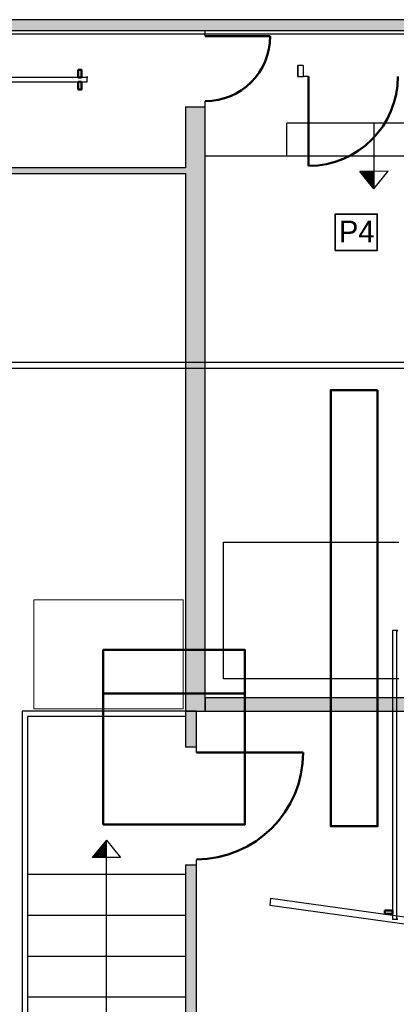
# Model space of a CAD drawing. Header units: metres. Extents: x -1 to 482, y -6 to 50.
# Tile 6 of 19: x 397.3 to 400.76, y 19.33 to 28.36. Entities that reach past the tile are written whole.
import ezdxf

# ---------------------------------------------------------------- set-up
doc = ezdxf.new("R2010")
doc.units = ezdxf.units.M
doc.linetypes.add('CONTINUA', pattern=[0])
for name, color, linetype, lineweight in [('3D PB MURS', 7, 'CONTINUA', 25), ('3D PS-1 MUR', 7, 'CONTINUA', 25), ('3D PS-2 MUR', 7, 'CONTINUA', 25), ('DISPOSICIÓ FUSTERIES INT  PS -2', 7, 'CONTINUA', 25), ('PB ESCALES 2D', 7, 'CONTINUA', 25), ('PB MOBLES', 7, 'CONTINUA', 25), ('PS -2  MOBLES', 7, 'CONTINUA', 25)]:
    doc.layers.add(name, color=color, linetype=linetype, lineweight=lineweight)
doc.styles.add('Century Gothic', font='txt')

msp = doc.modelspace()

# ---------------------------------------------------------------- hatches: boundary and pattern name
at = {"layer": '3D PB MURS', "linetype": 'CONTINUA', "lineweight": 18, "true_color": 0xa0a0a0, "transparency": 33554687}
for points in [[(400.7564, 28.3608), (391.6997, 28.3608), (391.6997, 28.2608), (400.7564, 28.2608)], [(401.4564, 28.3608), (400.7564, 28.3608), (400.7564, 28.2608), (401.4564, 28.2608)], [(399.0064, 22.0208), (399.0064, 27.5632), (398.8264, 27.5632), (398.8264, 22.0208)], [(391.6997, 26.9508), (398.8264, 26.9508), (398.8264, 27.0008), (391.6997, 27.0008)], [(399.0064, 22.0208), (402.2587, 22.0208), (402.2587, 22.1408), (399.0064, 22.1408)], [(398.8264, 22.0208), (398.8264, 21.6908), (398.9264, 21.6908), (398.9264, 22.0208)], [(398.9264, 13.9508), (398.9264, 20.6108), (398.8264, 20.6108), (398.8264, 13.9508)]]:
    msp.add_hatch(color=253, dxfattribs=at).paths.add_polyline_path(points)

# ---------------------------------------------------------------- linework, layer by layer
at = {"layer": '3D PB MURS', "color": 7, "linetype": 'CONTINUA', "lineweight": 25, "transparency": 33554687}
for p, q in [((400.7564, 28.3608), (391.6997, 28.3608)), ((401.4564, 28.3608), (400.7564, 28.3608)), ((391.6997, 28.2608), (398.8264, 28.2608)), ((398.8264, 28.2608), (399.0064, 28.2608)), ((399.0064, 28.2608), (400.7564, 28.2608)), ((399.0064, 28.2108), (399.0064, 28.2608)), ((400.7564, 28.2608), (401.3564, 28.2608)), ((398.8264, 27.5632), (399.0064, 27.5632)), ((398.8264, 27.5632), (398.8264, 27.0008)), ((399.0064, 27.5632), (399.0064, 27.6132)), ((399.0064, 22.1408), (399.0064, 27.5632)), ((398.8264, 27.0008), (391.6997, 27.0008)), ((391.6997, 26.9508), (398.8264, 26.9508)), ((398.8264, 26.9508), (398.8264, 22.0208)), ((401.3564, 22.1408), (399.0064, 22.1408)), ((399.0064, 22.1408), (399.0064, 22.0208)), ((399.0064, 22.0208), (399.0064, 22.1408)), ((398.9264, 22.0208), (398.8264, 22.0208)), ((398.8264, 22.0208), (398.8264, 21.6908)), ((398.8264, 22.0208), (398.9264, 22.0208)), ((398.9264, 21.6908), (398.9264, 22.0208)), ((398.9264, 22.0208), (399.0064, 22.0208)), ((399.0064, 22.0208), (402.2587, 22.0208)), ((398.9264, 21.6908), (398.8264, 21.6908)), ((398.9264, 21.6408), (398.9264, 21.6908)), ((398.8264, 20.6108), (398.9264, 20.6108)), ((398.8264, 20.6108), (398.8264, 14.0508)), ((398.9264, 20.6108), (398.9264, 20.6608)), ((398.9264, 13.9508), (398.9264, 20.6108)), ((399.608, 20.3009), (399.5997, 20.2415)), ((399.5997, 20.2415), (401.8973, 19.9206)), ((401.9056, 19.9801), (399.608, 20.3009))]:
    msp.add_line(p, q, dxfattribs=at)
at = {"layer": '3D PB MURS', "color": 202, "linetype": 'CONTINUA', "lineweight": 50, "transparency": 33554687}
for p, q in [((399.0064, 28.2108), (399.6041, 28.2108)), ((398.9264, 21.6408), (399.9064, 21.6408))]:
    msp.add_line(p, q, dxfattribs=at)
for centre, radius in [((399.0064, 28.2108), 0.5976), ((398.9264, 21.6408), 0.98)]:
    msp.add_arc(centre, radius, 270, 0, dxfattribs=at)
at = {"layer": '3D PS-1 MUR', "color": 7, "linetype": 'CONTINUA', "lineweight": 25, "transparency": 33554687}
for p, q in [((399.8564, 27.8407), (399.8564, 27.9407)), ((399.9064, 27.9407), (399.8564, 27.9407)), ((399.9064, 27.9407), (399.9064, 27.8407)), ((399.8564, 27.8407), (399.9064, 27.8407)), ((399.9564, 27.8407), (399.9064, 27.8407))]:
    msp.add_line(p, q, dxfattribs=at)
at = {"layer": '3D PS-1 MUR', "color": 202, "linetype": 'CONTINUA', "lineweight": 50, "transparency": 33554687}
msp.add_line((399.9564, 27.8407), (399.9564, 27.0207), dxfattribs=at)
for points in [[(397.8729, 27.8307), (397.8429, 27.8307), (397.8429, 27.9007), (397.8729, 27.9007), (397.8729, 27.8307)], [(397.8729, 27.7907), (397.8429, 27.7907), (397.8429, 27.7207), (397.8729, 27.7207), (397.8729, 27.7907)]]:
    msp.add_lwpolyline(points, close=True, dxfattribs=at)
at = {"layer": '3D PS-1 MUR', "color": 7, "linetype": 'CONTINUA', "lineweight": 25, "transparency": 33554687}
for points in [[(399.8564, 27.9407), (399.8564, 27.8907), (399.8564, 27.8407), (399.8564, 27.8907), (399.8564, 27.9407)], [(397.9229, 27.8307), (394.0057, 27.8307), (394.0057, 27.8407), (394.0057, 27.7907), (397.9229, 27.7907), (397.9229, 27.8407), (397.9229, 27.8307)]]:
    msp.add_lwpolyline(points, close=True, dxfattribs=at)
at = {"layer": '3D PS-1 MUR', "color": 202, "linetype": 'CONTINUA', "lineweight": 50, "transparency": 33554687}
msp.add_arc((399.9564, 27.8407), 0.82, 270, 0, dxfattribs=at)
at = {"layer": '3D PS-2 MUR', "color": 7, "linetype": 'CONTINUA', "lineweight": 25, "transparency": 33554687}
for p, q in [((427.4771, 28.2282), (396.6664, 28.2282)), ((400.9264, 25.2157), (396.6789, 25.2157)), ((396.6789, 25.1657), (400.9264, 25.1657))]:
    msp.add_line(p, q, dxfattribs=at)
msp.add_lwpolyline([(400.7662, 20.111), (400.7662, 22.7607), (400.7762, 22.7607), (400.7262, 22.7607), (400.7262, 20.111), (400.7762, 20.111), (400.7662, 20.111)], close=True, dxfattribs=at)
at = {"layer": '3D PS-2 MUR', "color": 202, "linetype": 'CONTINUA', "lineweight": 50, "transparency": 33554687}
msp.add_lwpolyline([(400.7262, 20.161), (400.7262, 20.191), (400.6562, 20.191), (400.6562, 20.161), (400.7262, 20.161)], close=True, dxfattribs=at)
at = {"layer": 'DISPOSICIÓ FUSTERIES INT  PS -2', "color": 2, "linetype": 'CONTINUA', "lineweight": 35, "transparency": 33554687}
msp.add_lwpolyline([(400.2009, 26.245), (400.5867, 26.245), (400.5867, 26.5783), (400.2009, 26.5783), (400.2009, 26.245)], dxfattribs=at)
at = {"layer": 'PB ESCALES 2D', "color": 7, "linetype": 'CONTINUA', "lineweight": 25, "transparency": 33554687}
for p, q in [((401.3564, 27.4108), (399.7564, 27.4108)), ((399.7564, 27.1108), (399.7564, 27.4108)), ((400.5564, 27.4108), (400.5564, 26.8089)), ((401.3564, 27.1108), (399.0064, 27.1108)), ((400.6852, 26.9704), (400.4253, 26.9684)), ((400.5564, 26.8089), (400.4253, 26.9684)), ((400.5564, 26.8089), (400.6852, 26.9704)), ((399.1739, 23.5706), (400.7848, 23.5706)), ((399.1739, 22.3168), (399.1739, 23.5706)), ((400.7848, 22.3168), (399.1739, 22.3168)), ((397.3264, 22.0208), (397.3264, 19.0208)), ((398.8264, 22.0208), (397.3264, 22.0208)), ((397.3764, 21.9708), (397.3764, 19.0208)), ((398.8264, 21.9708), (397.3764, 21.9708)), ((398.1014, 20.8379), (397.9703, 20.6784)), ((398.1014, 19.0208), (398.1014, 20.8379)), ((398.1014, 20.8379), (398.2302, 20.6764)), ((398.2302, 20.6764), (397.9703, 20.6784)), ((398.8264, 20.5208), (397.3764, 20.5208)), ((398.8264, 20.1458), (397.3764, 20.1458)), ((398.8264, 19.7708), (397.3764, 19.7708)), ((398.8264, 19.3958), (397.3764, 19.3958))]:
    msp.add_line(p, q, dxfattribs=at)
for centre, radius, start, end in [((408.6787, 27.1483), 8.2493, 181.24922, 181.30162), ((408.6787, 27.1483), 8.2393, 181.25022, 181.39032), ((408.6787, 27.1483), 8.2293, 181.25122, 181.47943), ((408.6787, 27.1483), 8.2193, 181.25223, 181.56892), ((408.6787, 27.1483), 8.2093, 181.25323, 181.65881), ((408.6787, 27.1483), 8.1993, 181.25424, 181.74911), ((408.6787, 27.1483), 8.1893, 181.25525, 181.83981), ((408.6787, 27.1483), 8.1793, 181.25627, 181.93092), ((408.6787, 27.1483), 8.1693, 181.25728, 182.02245), ((408.6787, 27.1483), 8.1593, 181.2583, 182.11439), ((408.6787, 27.1483), 8.1493, 181.25933, 182.20675), ((408.6787, 27.1483), 8.1393, 181.26035, 182.29954), ((406.2237, 20.4985), 8.1793, 178.06908, 178.74373), ((406.2237, 20.4985), 8.1693, 177.97755, 178.74271), ((406.2237, 20.4985), 8.1593, 177.88561, 178.7417), ((406.2237, 20.4985), 8.1493, 177.79325, 178.74067), ((406.2237, 20.4985), 8.1393, 177.70046, 178.73965), ((406.2237, 20.4985), 8.2493, 178.69838, 178.75078), ((406.2237, 20.4985), 8.2393, 178.60968, 178.74978), ((406.2237, 20.4985), 8.2293, 178.52057, 178.74878), ((406.2237, 20.4985), 8.2193, 178.43108, 178.74777), ((406.2237, 20.4985), 8.2093, 178.34119, 178.74677), ((406.2237, 20.4985), 8.1993, 178.25089, 178.74576), ((406.2237, 20.4985), 8.1893, 178.16019, 178.74474)]:
    msp.add_arc(centre, radius, start, end, dxfattribs=at)
at = {"layer": 'PB MOBLES', "color": 180, "linetype": 'CONTINUA', "lineweight": 13, "transparency": 33554687}
msp.add_lwpolyline([(398.8043, 22.0398), (397.4343, 22.0398), (397.4343, 23.0398), (398.8043, 23.0398), (398.8043, 22.0398)], close=True, dxfattribs=at)
at = {"layer": 'PS -2  MOBLES', "color": 202, "linetype": 'CONTINUA', "lineweight": 50, "transparency": 33554687}
for points in [[(400.5893, 24.9644), (400.1593, 24.9644), (400.1593, 20.9644), (400.5893, 20.9644), (400.5893, 24.9644)], [(399.3714, 22.1807), (398.0714, 22.1807), (398.0714, 22.5807), (399.3714, 22.5807), (399.3714, 22.1807)], [(398.0714, 22.1807), (399.3714, 22.1807), (399.3714, 20.9807), (398.0714, 20.9807), (398.0714, 22.1807)]]:
    msp.add_lwpolyline(points, close=True, dxfattribs=at)

# ---------------------------------------------------------------- texts
at = {"layer": 'DISPOSICIÓ FUSTERIES INT  PS -2', "color": 2, "linetype": 'CONTINUA', "lineweight": 35, "transparency": 33554687, "insert": (400.2343, 26.3183), "char_height": 0.2, "width": 0.419028, "attachment_point": 7, "style": 'Century Gothic'}
msp.add_mtext('P4', dxfattribs=at)

doc.saveas('drawing.dxf')
